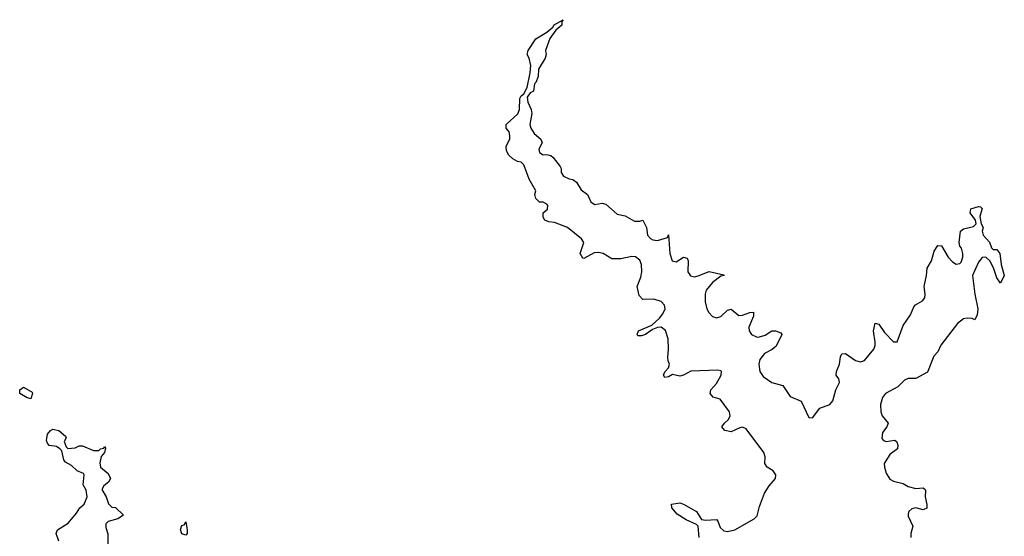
# Model space of a CAD drawing. Header units: inches. Extents: x 2396598 to 2566999, y 262085 to 451979.
# Tile 223 of 256: x 2507930 to 2513271, y 390196 to 392998. Entities that reach past the tile are written whole.
import ezdxf

# ---------------------------------------------------------------- set-up
doc = ezdxf.new("R2010")
doc.units = ezdxf.units.IN
doc.header["$MEASUREMENT"] = 0
doc.layers.add('C5309', color=7, linetype='Continuous')
doc.layers.add('C5319', color=7, linetype='Continuous')

msp = doc.modelspace()

# ---------------------------------------------------------------- linework, layer by layer
at = {"layer": 'C5309', "color": 5, "elevation": 40}
for points in [[(2507990, 390942), (2507970, 390946), (2507929.6, 390969.6), (2507930, 390990.8), (2507950, 391004.9), (2507996.8, 390976.8), (2507998.8, 390970)], [(2508830, 390202), (2508810, 390208.7), (2508802, 390230), (2508810, 390254), (2508822, 390258), (2508830, 390274), (2508838, 390230), (2508838, 390210)]]:
    msp.add_lwpolyline(points, close=True, dxfattribs=at)
msp.add_lwpolyline([(2508141.2, 390170), (2508128, 390210), (2508134, 390230), (2508192.9, 390267.1), (2508238.6, 390321.4), (2508255.3, 390350), (2508279, 390370), (2508296, 390410), (2508290, 390446), (2508274, 390474), (2508279, 390530), (2508275.5, 390535.5), (2508242, 390550), (2508210, 390579.3), (2508178, 390598), (2508168.7, 390610), (2508159, 390659), (2508148, 390670), (2508130, 390682), (2508090, 390688.7), (2508080.2, 390700.2), (2508074.6, 390714.6), (2508080.9, 390750), (2508096, 390770), (2508110, 390777.6), (2508142.8, 390770), (2508178, 390738), (2508182, 390730), (2508171.3, 390710), (2508181, 390681), (2508191.1, 390671.1), (2508230, 390674.8), (2508252.9, 390687.1), (2508270, 390687.3), (2508330, 390660.5), (2508358.6, 390661.4), (2508368.7, 390670), (2508385.6, 390674.4), (2508390, 390682), (2508394.4, 390674.4), (2508390.5, 390649.5), (2508370.8, 390629.2), (2508364.9, 390595.1), (2508367.7, 390570), (2508410, 390536), (2508422.8, 390510), (2508411.3, 390490), (2508386.8, 390470), (2508374.8, 390450), (2508398, 390410), (2508411.6, 390371.6), (2508430, 390354), (2508450, 390352), (2508492, 390310), (2508462, 390290), (2508410, 390275.3), (2508396.9, 390263.1), (2508396, 390244), (2508408.2, 390208.2), (2508407.7, 390132.3)], dxfattribs=at)
at = {"layer": 'C5319', "color": 5, "elevation": 40}
msp.add_lwpolyline([(2511614.7, 390190), (2511609.2, 390250), (2511600.2, 390260.2), (2511545.1, 390285.1), (2511495.9, 390315.9), (2511468, 390350), (2511466, 390370), (2511510, 390378), (2511530, 390370.6), (2511601, 390330), (2511627.3, 390287.3), (2511650, 390283), (2511710, 390286), (2511717.5, 390277.5), (2511730, 390242.8), (2511750, 390225.3), (2511770, 390222.6), (2511808.7, 390230), (2511913.2, 390290), (2511930, 390306.8), (2511942, 390358), (2511969.5, 390430), (2511995.6, 390470), (2512029.6, 390510), (2512031.2, 390530), (2512017.6, 390550), (2511985.1, 390570), (2511971.8, 390590), (2511973.3, 390626.7), (2511967.2, 390650), (2511870, 390779.2), (2511850, 390787.1), (2511835.9, 390784.1), (2511790, 390762), (2511755.3, 390770), (2511739, 390790), (2511752.3, 390810), (2511775.1, 390830), (2511784, 390850), (2511779.2, 390870), (2511730, 390939.7), (2511691.3, 390951.3), (2511674.5, 390970), (2511678.4, 390990), (2511710, 391024.4), (2511734.7, 391070), (2511737, 391090), (2511733.6, 391093.6), (2511716.6, 391096.6), (2511570, 391092.3), (2511530, 391069.5), (2511510, 391065.1), (2511470, 391074), (2511450, 391061.2), (2511430, 391058), (2511422, 391070), (2511428.4, 391088.4), (2511449, 391110), (2511455.3, 391130), (2511447.2, 391147.2), (2511445.1, 391165.1), (2511449.8, 391210), (2511447.5, 391267.5), (2511432.5, 391312.5), (2511410, 391329.6), (2511390, 391327.6), (2511363.1, 391316.9), (2511324.7, 391290), (2511303.2, 391283.2), (2511283.2, 391283.2), (2511279, 391290), (2511286.6, 391310), (2511358.9, 391341.1), (2511400.4, 391379.6), (2511417.9, 391402.1), (2511430.9, 391430), (2511427.6, 391450), (2511409.1, 391469.1), (2511370, 391482.5), (2511310, 391479.5), (2511290, 391501.2), (2511278.4, 391550), (2511299.1, 391601), (2511305, 391630), (2511303.4, 391670), (2511293.3, 391693.3), (2511270, 391710.8), (2511250, 391713.3), (2511190, 391701.3), (2511141.2, 391701.2), (2511094, 391730), (2511070, 391735.6), (2511046.7, 391733.3), (2510990, 391702), (2510985.2, 391705.2), (2510969.4, 391730), (2510989.2, 391790), (2510977.2, 391810), (2510901.2, 391870), (2510830, 391897), (2510800.9, 391900.9), (2510778, 391910), (2510770, 391926), (2510769.1, 391950.9), (2510793.2, 391970), (2510794, 391990), (2510790, 391998), (2510770, 392008), (2510750, 392008), (2510730, 392028), (2510724, 392050), (2510728.7, 392070), (2510692.7, 392132.7), (2510665.2, 392210), (2510650, 392225.2), (2510629.3, 392229.3), (2510604, 392244), (2510583.1, 392263.1), (2510570, 392286), (2510569.1, 392310.9), (2510589, 392351), (2510589.2, 392370), (2510585.2, 392390), (2510569.2, 392410), (2510568.7, 392430), (2510632.1, 392487.9), (2510641.2, 392510), (2510642.7, 392570), (2510650, 392584.7), (2510664, 392596), (2510682, 392630), (2510699, 392710), (2510702.7, 392750), (2510694, 392790), (2510682, 392810), (2510688.7, 392830), (2510730, 392894.8), (2510788.7, 392930), (2510822, 392958), (2510829.4, 392970.6), (2510878, 392998), (2510871.1, 392988.9), (2510870, 392968.7), (2510838, 392942), (2510804.9, 392895.1), (2510782.8, 392830), (2510786, 392810), (2510780.7, 392790), (2510744, 392730), (2510742.8, 392690), (2510730, 392658), (2510722, 392650), (2510716, 392610), (2510698.8, 392601.2), (2510682.8, 392577.2), (2510686, 392550), (2510704, 392510), (2510707.3, 392490), (2510696.3, 392430), (2510702, 392410), (2510720.4, 392380.4), (2510756, 392350), (2510764.7, 392330), (2510744.9, 392295.1), (2510750, 392278), (2510770, 392264.9), (2510790, 392267.3), (2510810, 392260.7), (2510822.8, 392250), (2510861.4, 392201.4), (2510866.8, 392190), (2510867.3, 392170), (2510878.8, 392150), (2510910, 392134), (2510930.6, 392130.6), (2510950, 392116), (2510975.8, 392075.8), (2511010.4, 392050.4), (2511027.7, 392010), (2511040.3, 392000.3), (2511050, 391995.5), (2511090, 392002), (2511110, 391997.3), (2511170, 391942.4), (2511214.2, 391934.2), (2511265.1, 391905.1), (2511294.5, 391905.5), (2511310.7, 391910.7), (2511330, 391871.3), (2511335.8, 391830), (2511351.3, 391811.3), (2511364.1, 391804.1), (2511390, 391801.1), (2511443.1, 391816.9), (2511450, 391830.7), (2511456.5, 391730), (2511468.2, 391690), (2511490, 391684.9), (2511530, 391710.5), (2511550, 391704.7), (2511556.3, 391690), (2511553.4, 391630), (2511568.6, 391608.6), (2511590, 391603.8), (2511610, 391608.2), (2511670, 391632.7), (2511750, 391614), (2511750.3, 391609.7), (2511733.7, 391606.3), (2511687.4, 391572.6), (2511653.4, 391530), (2511647.4, 391510), (2511647.7, 391467.7), (2511657, 391430), (2511668.7, 391410), (2511688.2, 391388.2), (2511710, 391380.9), (2511732.5, 391387.5), (2511770, 391421.6), (2511790, 391427.3), (2511830, 391393), (2511850, 391394.4), (2511890, 391410.5), (2511910.7, 391410.7), (2511910.6, 391390.6), (2511885.7, 391330), (2511886, 391310), (2511899.3, 391290), (2511930, 391276.5), (2511943, 391277), (2511972.9, 391287.1), (2512010, 391310.8), (2512030, 391311), (2512058.8, 391298.8), (2512064.7, 391290), (2512032.4, 391227.6), (2512011.9, 391208.1), (2511970, 391187.6), (2511944.6, 391155.4), (2511939.1, 391130), (2511944.7, 391090), (2511963.4, 391063.4), (2512010, 391030.4), (2512070, 391013.4), (2512110, 390954), (2512168.1, 390928.1), (2512210, 390841), (2512230, 390838.8), (2512270, 390890.7), (2512324, 390910), (2512340.7, 390930), (2512356, 390990), (2512377.2, 391030), (2512373.2, 391050), (2512359, 391070), (2512361.2, 391090), (2512377.6, 391130), (2512382.7, 391170), (2512390, 391184.7), (2512410, 391186.8), (2512464, 391150), (2512490, 391142.6), (2512511.6, 391150), (2512562.4, 391210), (2512569.6, 391230), (2512569.6, 391249.6), (2512560.9, 391310), (2512570, 391352), (2512590, 391346), (2512621.7, 391301.7), (2512670, 391251), (2512690, 391251.3), (2512721.4, 391338.5), (2512762.7, 391397.3), (2512779.7, 391440.3), (2512788.4, 391451.6), (2512827.2, 391472.8), (2512839.6, 391490), (2512841.3, 391510), (2512835.6, 391550), (2512849.5, 391610), (2512852, 391650), (2512876.2, 391690), (2512890, 391742), (2512910, 391774), (2512930, 391771.3), (2512966, 391710), (2512990, 391685.3), (2513010, 391672.2), (2513030, 391675.5), (2513037.2, 391682.7), (2513046.3, 391710), (2513046.3, 391730), (2513038.3, 391758.3), (2513029.6, 391770), (2513026.6, 391790), (2513034, 391850), (2513050, 391862.8), (2513104.5, 391875.5), (2513119, 391890), (2513115.3, 391910), (2513085.1, 391950), (2513090, 391972.4), (2513130, 391984.7), (2513142, 391982), (2513150, 391974), (2513137.3, 391930), (2513144.7, 391890), (2513156, 391870), (2513151, 391850), (2513156, 391830), (2513190.9, 391790.9), (2513200.5, 391760.5), (2513210, 391751), (2513230.7, 391750.7), (2513247.3, 391730), (2513253, 391670), (2513270.8, 391610), (2513249.3, 391569.3), (2513230, 391598), (2513212, 391652), (2513192.7, 391690), (2513170, 391709.2), (2513150, 391708.7), (2513130, 391682), (2513099.1, 391610), (2513110.5, 391509.5), (2513127.3, 391430), (2513123.5, 391396.5), (2513110.8, 391369.2), (2513097.2, 391377.2), (2513070, 391379.5), (2513050, 391375.1), (2513016.4, 391350), (2512926.9, 391233.1), (2512910, 391197.2), (2512888, 391172), (2512854.6, 391085.4), (2512790, 391051.5), (2512750, 391051.2), (2512730, 391042.7), (2512694, 391006), (2512627.2, 390970), (2512610, 390949.4), (2512598.5, 390910), (2512601.3, 390870), (2512608.9, 390850), (2512640.5, 390810), (2512633, 390790), (2512610, 390758), (2512606.3, 390726.3), (2512614.9, 390714.9), (2512630, 390710.4), (2512677.3, 390717.3), (2512687.3, 390707.3), (2512694, 390690), (2512690.8, 390670), (2512650, 390639.3), (2512619.5, 390590), (2512620.3, 390570), (2512630, 390537.3), (2512650, 390505.5), (2512670, 390494.9), (2512722, 390482), (2512750, 390466.7), (2512790, 390455.5), (2512830, 390458), (2512842, 390450), (2512843.6, 390443.6), (2512840.7, 390410), (2512851, 390369), (2512851, 390349), (2512830, 390339), (2512790, 390349.4), (2512770, 390344.5), (2512753.4, 390330), (2512750, 390318), (2512750, 390304.7), (2512774, 390250), (2512764, 390210), (2512764, 390190)], dxfattribs=at)

doc.saveas('drawing.dxf')
